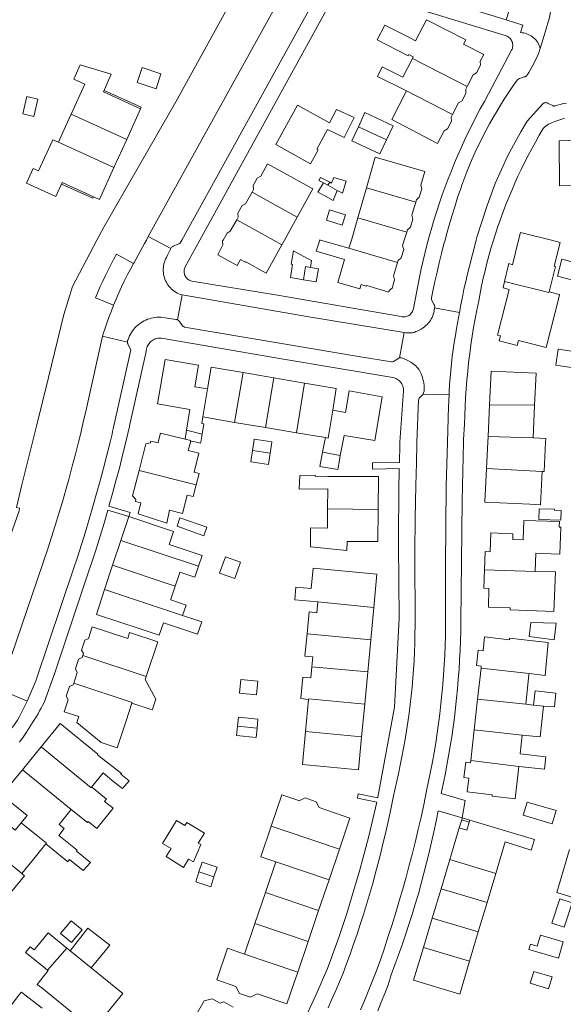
# Model space of a CAD drawing. Header units: metres. Extents: x 89888 to 94270, y 464165 to 468904.
# Tile 116 of 256: x 92497 to 92603, y 465890 to 466083. Entities that reach past the tile are written whole.
import ezdxf

# ---------------------------------------------------------------- set-up
doc = ezdxf.new("R2010")
doc.units = ezdxf.units.M
for name, color, linetype, lineweight in [('B_BEBOUWINGSGRENS_0', 251, 'CONTINUOUS', 13), ('B_LUIFEL_1', 251, 'CONTINUOUS', 13), ('B_OVERBOUWLIJN_LIJN_1', 251, 'CONTINUOUS', 13), ('B_TUSSENMUUR_0', 251, 'CONTINUOUS', 13), ('G_GRENS_ALGEMEEN_0', 251, 'CONTINUOUS', 13), ('T_CULTUURGRENS_0', 251, 'CONTINUOUS', 13), ('V_WEGGRENS_0', 251, 'CONTINUOUS', 13)]:
    doc.layers.add(name, color=color, linetype=linetype, lineweight=lineweight)

# ---------------------------------------------------------------- blocks, each defined once
blk = doc.blocks.new('OGT_BLOK4_ACAD_1_FMEBLOCK4')
at = {"layer": 'B_BEBOUWINGSGRENS_0'}
for p, q in [((-2.5, 1.08), (-3.21, -1.08)), ((3.21, -0.52), (-2.38, 1.08))]:
    blk.add_line(p, q, dxfattribs=at)

msp = doc.modelspace()

# ---------------------------------------------------------------- linework, layer by layer
at = {"layer": 'B_BEBOUWINGSGRENS_0'}
for p, q in [((92524.34, 466072.07), (92520.67, 466073.31)), ((92499.47, 466063.7), (92500.28, 466067.1)), ((92515.15, 466053.74), (92517.65, 466059.24)), ((92564.53, 466049.78), (92562.83, 466043.87)), ((92548.52, 466039.53), (92551.01, 466044.05)), ((92562.83, 466043.87), (92561.58, 466039.53)), ((92548.01, 466038.62), (92548.52, 466039.53)), ((92561.58, 466039.53), (92561.11, 466037.93)), ((92571.94, 466039.53), (92572.4, 466041.1)), ((92594.66, 466041.05), (92594.29, 466039.53)), ((92600.69, 466039.53), (92594.66, 466041.05)), ((92553.56, 466034.21), (92553.79, 466035.52)), ((92602.73, 466035.79), (92601.87, 466032.47)), ((92602.03, 466018.21), (92601.57, 466015.07)), ((92546.4, 466012.6), (92540.42, 466013.62)), ((92552.39, 466011.59), (92546.4, 466012.6)), ((92588.93, 466013.94), (92588.62, 466007.31)), ((92588.62, 466007.31), (92588.32, 466001.13)), ((92597.12, 466000.89), (92597.42, 466007.23)), ((92532.53, 466004.95), (92538.75, 466003.9)), ((92538.75, 466003.9), (92544.78, 466002.88)), ((92544.78, 466002.88), (92550.83, 466001.86)), ((92529.36, 466002.34), (92529.09, 466000.6)), ((92550.83, 466001.86), (92556.5, 466000.91)), ((92566.83, 465986.88), (92566.87, 465993.28)), ((92588.02, 465994.9), (92587.71, 465988.32)), ((92518.05, 465985.47), (92516.51, 465980.79)), ((92598.33, 465987), (92598.25, 465984.92)), ((92528.06, 465985.22), (92527.49, 465983.57)), ((92516.51, 465980.79), (92514.9, 465975.95)), ((92514.9, 465975.95), (92513.33, 465971.2)), ((92565.98, 465967.69), (92566.59, 465974.18)), ((92565.38, 465961.39), (92565.98, 465967.69)), ((92564.79, 465955.09), (92565.38, 465961.39)), ((92596.37, 465962.02), (92601.25, 465961.39)), ((92564.19, 465948.79), (92564.79, 465955.09)), ((92586.95, 465955.82), (92586.27, 465949.79)), ((92553.23, 465949.73), (92552.64, 465943.44)), ((92563.59, 465942.41), (92564.19, 465948.79)), ((92586.27, 465949.79), (92585.6, 465943.76)), ((92597.18, 465948.61), (92595.67, 465948.76)), ((92539.49, 465946.23), (92539.3, 465944.46)), ((92585.6, 465943.76), (92584.94, 465937.78)), ((92595.95, 465929.64), (92595.21, 465927.05)), ((92584.64, 465925.73), (92584.17, 465924.15)), ((92584.64, 465925.73), (92584.76, 465926.12)), ((92582.69, 465924.6), (92580.83, 465918.39)), ((92584.17, 465924.15), (92582.69, 465924.6)), ((92589.83, 465915.7), (92591.68, 465921.87)), ((92557.21, 465914.41), (92559.25, 465920.44)), ((92580.83, 465918.39), (92579.13, 465912.7)), ((92546.79, 465917.95), (92544.76, 465911.96)), ((92555.17, 465908.42), (92557.21, 465914.41)), ((92588.13, 465910.01), (92589.83, 465915.7)), ((92579.13, 465912.7), (92577.4, 465906.95)), ((92544.76, 465911.96), (92542.71, 465905.93)), ((92604.74, 465909.95), (92602.32, 465910.74)), ((92553.13, 465902.4), (92555.17, 465908.42)), ((92586.41, 465904.26), (92588.13, 465910.01)), ((92577.4, 465906.95), (92575.68, 465901.2)), ((92542.71, 465905.93), (92540.68, 465899.93)), ((92505.97, 465901.06), (92502.31, 465904.04)), ((92584.69, 465898.51), (92586.41, 465904.26)), ((92506.59, 465900.56), (92505.97, 465901.06)), ((92510.72, 465897.21), (92514.33, 465901.66)), ((92551.1, 465896.4), (92553.13, 465902.4)), ((92602.06, 465899.11), (92603, 465902.3))]:
    msp.add_line(p, q, dxfattribs=at)
for points in [[(92584.24, 466069.6), (92585.4, 466071.85), (92586.03, 466072.25), (92586.82, 466073.75), (92586.78, 466074.51), (92587.46, 466075.82), (92583.52, 466077.83), (92583.96, 466078.68), (92576.25, 466082.62), (92574.15, 466078.51), (92572.55, 466079.33), (92568.11, 466081.6), (92566.62, 466078.7), (92572.7, 466075.59), (92572.82, 466075.82), (92573.7, 466075.36), (92573.53, 466075.04)], [(92573.53, 466075.04), (92571.67, 466071.4), (92567.63, 466073.41), (92566.68, 466071.5), (92572.36, 466068.72)], [(92517.65, 466059.24), (92520.35, 466065.2), (92513.08, 466068.5), (92514.63, 466071.97), (92508.56, 466073.78), (92507.3, 466071.01), (92509.47, 466070.02), (92506.81, 466064.17)], [(92520.67, 466073.31), (92519.67, 466070.37), (92523.38, 466069.12), (92524.34, 466072.07)], [(92572.36, 466068.72), (92569.48, 466063.1), (92578.45, 466058.46), (92579.71, 466060.9), (92580.39, 466061.28), (92581.17, 466062.78), (92581.09, 466063.55), (92581.38, 466064.11)], [(92581.38, 466064.11), (92582.56, 466066.37), (92583.23, 466066.78), (92584, 466068.27), (92583.96, 466069.05), (92584.24, 466069.6)], [(92500.28, 466067.1), (92498.14, 466067.61), (92497.33, 466064.2), (92499.47, 466063.7)], [(92556.92, 466061.15), (92560.15, 466059.61), (92562.15, 466063.52), (92558.7, 466065.07), (92557.31, 466062.46), (92551.06, 466065.93), (92546.79, 466058.23)], [(92568.46, 466059.16), (92569.73, 466061.9), (92564.22, 466064.46), (92562.95, 466061.72)], [(92506.81, 466064.17), (92505.71, 466061.73), (92504.31, 466058.66)], [(92546.79, 466058.23), (92553.61, 466054.45), (92555.11, 466057.16), (92554.81, 466057.33), (92556.92, 466061.15)], [(92562.95, 466061.72), (92561.67, 466058.97), (92567.18, 466056.42), (92568.46, 466059.16)], [(92504.31, 466058.66), (92503.22, 466059.16), (92500.43, 466053.06), (92499.33, 466053.55), (92498.05, 466050.7), (92503.79, 466048.07), (92505.03, 466050.82), (92511.18, 466048.03), (92512.31, 466047.5), (92515.15, 466053.74)], [(92602.27, 466050.13), (92611.25, 466050.34), (92611.17, 466059.29), (92602.19, 466058.95), (92602.27, 466050.13)], [(92574.17, 466046.98), (92574.3, 466047.43), (92574.86, 466047.96), (92575.35, 466049.57), (92575.17, 466050.3), (92575.98, 466052.96), (92566.26, 466055.77), (92564.53, 466049.78)], [(92551.01, 466044.05), (92554.07, 466049.58), (92545.21, 466054.45), (92543.89, 466052.07), (92543.18, 466051.66), (92542.39, 466050.21), (92542.44, 466049.43), (92542.17, 466048.94)], [(92557.34, 466050.86), (92555.54, 466051.81), (92555.22, 466051.19), (92556.15, 466050.75)], [(92558.83, 466049.22), (92559.83, 466048.7), (92560.58, 466051.05), (92558.18, 466051.8), (92557.73, 466050.66), (92557.34, 466050.86)], [(92542.17, 466048.94), (92540.91, 466046.66), (92540.23, 466046.3), (92539.4, 466044.81), (92539.46, 466044.04), (92539.17, 466043.51)], [(92556.15, 466050.75), (92555.05, 466048.92), (92556.54, 466048.1), (92558.03, 466047.27), (92558.83, 466049.22)], [(92572.4, 466041.1), (92572.54, 466041.55), (92573.15, 466042.07), (92573.63, 466043.66), (92573.42, 466044.44), (92574.17, 466046.98)], [(92557.32, 466045.45), (92556.69, 466043.46), (92559.78, 466042.48), (92560.41, 466044.46), (92557.32, 466045.45)], [(92539.17, 466043.51), (92537.91, 466041.26), (92537.28, 466040.91), (92536.49, 466039.53)], [(92536.49, 466039.53), (92536.41, 466039.4), (92536.46, 466038.63), (92535.49, 466036.64), (92539.25, 466034.55), (92539.91, 466035.73), (92540.87, 466035.2), (92540.92, 466035.29), (92544.94, 466033.07), (92548.01, 466038.62)], [(92555.53, 466039.53), (92555.42, 466039.56), (92555.41, 466039.53)], [(92570.62, 466035.17), (92570.74, 466035.57), (92571.34, 466036.07), (92571.82, 466037.69), (92571.61, 466038.43), (92571.94, 466039.53)], [(92594.29, 466039.53), (92593.12, 466034.73), (92592.4, 466034.93), (92591.54, 466031.42)], [(92600.26, 466029.42), (92601.51, 466034.36), (92601.23, 466034.43), (92602.41, 466039.1), (92600.69, 466039.53)], [(92553.79, 466035.52), (92552.88, 466036.01), (92550.29, 466037.42), (92549.8, 466034.84), (92550.09, 466034.79)], [(92554.7, 466037.36), (92560.23, 466035.77), (92558.93, 466031.27), (92563.26, 466030.02), (92563.5, 466030.86), (92564.55, 466030.55), (92564.59, 466030.66), (92568.88, 466029.36), (92568.96, 466029.66), (92569.55, 466030.16), (92570.04, 466031.79), (92569.82, 466032.53), (92570.62, 466035.17)], [(92601.87, 466032.47), (92607.4, 466031.03), (92608.26, 466034.35), (92602.73, 466035.79)], [(92550.09, 466034.79), (92549.66, 466032.23), (92552.19, 466031.8)], [(92552.19, 466031.8), (92554.73, 466031.38), (92555.16, 466033.94), (92553.56, 466034.21)], [(92591.54, 466031.42), (92591.24, 466030.18), (92592.43, 466029.87), (92590.18, 466020.95), (92590.73, 466020.81), (92590.48, 466019.84)], [(92590.48, 466019.84), (92594.01, 466018.95), (92594.25, 466019.92), (92599.68, 466018.55), (92602.27, 466028.78), (92602.3, 466028.9), (92600.26, 466029.42)], [(92601.57, 466015.07), (92608.01, 466014.12), (92608.47, 466017.26), (92602.03, 466018.21)], [(92533.46, 466010.44), (92530.95, 466010.86), (92531.67, 466015.1), (92525.17, 466016.19), (92523.68, 466007.5), (92529.98, 466006.44), (92529.36, 466002.34)], [(92540.42, 466013.62), (92534.18, 466014.68), (92533.46, 466010.44)], [(92597.42, 466007.23), (92597.72, 466013.52), (92588.93, 466013.94)], [(92557.94, 466006.28), (92558.63, 466010.52), (92552.39, 466011.59)], [(92559.42, 465997.4), (92559.9, 466000), (92560.15, 466001.35), (92566.17, 466000.33), (92567.63, 466008.92), (92561.16, 466010.09), (92560.44, 466005.85), (92557.94, 466006.28)], [(92532.38, 466001.56), (92532.7, 466003.62), (92532.31, 466003.69), (92532.53, 466004.95)], [(92529.09, 466000.6), (92524.26, 466001.81), (92523.81, 466000), (92523.78, 465999.88), (92523.31, 466000), (92522.38, 466000.24), (92522.32, 466000), (92522.29, 465999.9), (92521.41, 465999.67), (92520.09, 465994.5)], [(92530.15, 466000.23), (92531.39, 466000), (92532.11, 465999.86), (92532.13, 466000), (92532.38, 466001.56)], [(92556.5, 466000.91), (92556.33, 466000), (92555.96, 465998.04)], [(92588.32, 466001.13), (92588.27, 466000), (92588.02, 465994.9)], [(92599.58, 466000), (92599.62, 466000.7), (92599.62, 466000.77), (92597.12, 466000.89)], [(92529.69, 465998.37), (92530.1, 466000), (92530.15, 466000.23)], [(92546.06, 466000.06), (92544.33, 466000.32), (92542.6, 466000.58), (92542.52, 466000), (92542.27, 465998.38)], [(92545.73, 465997.85), (92546.05, 466000), (92546.06, 466000.06)], [(92598.88, 465994.28), (92599.31, 465994.28), (92599.58, 466000)], [(92531.23, 465991.65), (92531.8, 465993.9), (92530.83, 465994.15), (92531.78, 465997.84), (92529.69, 465998.37)], [(92542.27, 465998.38), (92541.93, 465996.15), (92543.66, 465995.89), (92545.39, 465995.63), (92545.66, 465997.41), (92545.73, 465997.85)], [(92555.96, 465998.04), (92555.43, 465995.24), (92558.93, 465994.71), (92559.26, 465996.53), (92559.42, 465997.4)], [(92520.09, 465994.5), (92518.81, 465989.51), (92519.46, 465988.79), (92519.36, 465988.41), (92520.44, 465988.13), (92519.9, 465985.98), (92525.51, 465984.21), (92526.04, 465986.7), (92528.56, 465986.06), (92529.49, 465989.67), (92530.65, 465989.37), (92531.23, 465991.65)], [(92566.87, 465993.28), (92559.08, 465993.33), (92558.09, 465993.33), (92556.97, 465993.34), (92554.5, 465993.38), (92554.5, 465993.54), (92551.52, 465993.5), (92551.38, 465990.84), (92556.95, 465990.89), (92556.93, 465986.97)], [(92587.71, 465988.32), (92596.5, 465987.9), (92598.58, 465987.78), (92598.88, 465994.28)], [(92531.71, 465975.76), (92532.43, 465977.87), (92529.45, 465978.85), (92525.94, 465980.02), (92526.79, 465982.58), (92518.05, 465985.47)], [(92553.62, 465983.26), (92553.6, 465979.58), (92560.67, 465978.86), (92560.75, 465980.62), (92566.79, 465980.58), (92566.83, 465986.88)], [(92556.93, 465986.97), (92556.9, 465983.18), (92553.62, 465983.26)], [(92598.25, 465984.92), (92602.56, 465984.76), (92602.63, 465986.67), (92601.28, 465986.72), (92601.29, 465986.89), (92598.33, 465987)], [(92527.49, 465983.57), (92532.76, 465981.73), (92533.33, 465983.38), (92528.06, 465985.22)], [(92595.3, 465984.72), (92595.15, 465980.93), (92593.15, 465980.99), (92593.18, 465982.12), (92588.84, 465982.27), (92588.71, 465978.61), (92587.74, 465978.66), (92587.62, 465975.05)], [(92597.54, 465974.7), (92597.66, 465978.29), (92598.36, 465978.27), (92600.68, 465978.18), (92602.32, 465978.11), (92602.53, 465983.38), (92602.25, 465983.4), (92602.3, 465984.53), (92595.3, 465984.72)], [(92527.15, 465971.89), (92527.95, 465974.31), (92528.05, 465974.6), (92530.98, 465973.64), (92531.71, 465975.76)], [(92536.94, 465977.59), (92535.81, 465974.43), (92538.8, 465973.37), (92539.92, 465976.53), (92536.94, 465977.59)], [(92566.59, 465974.18), (92554.12, 465975.36), (92553.75, 465971.43), (92550.75, 465971.69), (92550.55, 465969.2), (92555.03, 465968.8)], [(92587.62, 465975.05), (92587.5, 465971.45), (92588.49, 465971.41), (92588.38, 465967.77), (92592.64, 465967.62), (92592.63, 465967.21)], [(92592.63, 465967.21), (92601.21, 465966.93), (92601.48, 465974.66), (92597.54, 465974.7)], [(92528.58, 465966.15), (92529.3, 465968.13), (92526.26, 465969.2), (92526.3, 465969.33), (92527.15, 465971.89)], [(92513.33, 465971.2), (92511.73, 465966.34), (92520.46, 465963.45), (92523.97, 465962.31), (92524.82, 465964.67), (92531.5, 465962.45), (92532.32, 465964.92), (92528.58, 465966.15)], [(92555.03, 465968.8), (92554.83, 465966.68), (92553.32, 465966.82), (92552.91, 465962.54)], [(92601.25, 465961.39), (92601.64, 465964.64), (92596.69, 465964.73), (92596.37, 465962.02)], [(92521.46, 465954.23), (92523.73, 465960.97), (92518.2, 465962.8), (92517.86, 465961.6), (92510.92, 465963.89), (92510.16, 465961.61), (92509.47, 465961.31), (92508.82, 465959.37), (92509.19, 465958.67), (92509.08, 465958.32)], [(92552.91, 465962.54), (92552.5, 465958.17), (92554.02, 465958.03), (92553.83, 465956.08)], [(92596.34, 465954.77), (92599.48, 465954.42), (92600.1, 465960.87), (92597.05, 465961.18), (92592.53, 465961.69), (92592.49, 465961.39), (92587.62, 465961.93), (92587.33, 465959.25), (92586.38, 465959.35), (92586.05, 465956.33), (92586.99, 465956.22), (92586.95, 465955.82)], [(92509.08, 465958.32), (92508.95, 465957.92), (92508.25, 465957.62), (92507.61, 465955.68), (92507.97, 465954.97), (92507.29, 465952.91)], [(92553.83, 465956.08), (92553.63, 465953.96), (92552.12, 465954.1), (92551.73, 465949.97), (92551.72, 465949.87), (92553.23, 465949.73)], [(92595.67, 465948.76), (92596.3, 465954.5), (92596.34, 465954.77)], [(92507.29, 465952.91), (92507.18, 465952.57), (92506.48, 465952.27), (92505.84, 465950.33), (92506.21, 465949.63), (92505.45, 465947.32), (92508.3, 465946.38), (92507.9, 465945.18)], [(92518.68, 465948.96), (92522.63, 465947.7), (92522.67, 465947.83), (92523.35, 465949.74), (92521.24, 465953.58), (92521.46, 465954.23)], [(92539.96, 465953.59), (92539.71, 465950.94), (92543.04, 465950.63), (92543.29, 465953.27), (92539.96, 465953.59)], [(92599.15, 465948.43), (92601.28, 465948.24), (92601.56, 465950.93), (92597.51, 465951.37), (92597.18, 465948.61)], [(92507.9, 465945.18), (92512.68, 465941.28), (92515.79, 465940.22), (92517.55, 465945.54), (92518.68, 465948.96)], [(92595, 465942.75), (92598.48, 465942.37), (92599.15, 465948.43)], [(92511.91, 465938.89), (92512, 465939), (92504.64, 465945), (92500.91, 465940.43)], [(92543.13, 465944.07), (92543.31, 465945.84), (92539.49, 465946.23)], [(92539.3, 465944.46), (92539.12, 465942.69), (92542.95, 465942.3), (92543.13, 465944.07)], [(92552.64, 465943.44), (92552.03, 465936.96), (92562.98, 465935.92), (92563.59, 465942.41)], [(92594.32, 465936.6), (92599.35, 465936.05), (92599.62, 465938.51), (92594.59, 465939.07), (92595, 465942.75)], [(92500.91, 465940.43), (92500, 465939.32), (92497.27, 465935.98)], [(92516.82, 465932.27), (92518.11, 465933.81), (92516.5, 465935.08), (92516.62, 465935.22), (92511.91, 465938.89)], [(92584.94, 465937.78), (92584.89, 465937.33), (92583.95, 465937.44), (92583.61, 465934.42), (92584.55, 465934.32), (92584.25, 465931.62), (92589.12, 465931.08), (92589.09, 465930.78)], [(92497.27, 465935.98), (92493.26, 465931.05), (92498.18, 465927.04), (92497.02, 465925.61)], [(92510.78, 465932.57), (92513.03, 465935.34), (92515.21, 465933.52), (92516.82, 465932.27)], [(92589.09, 465930.78), (92593.61, 465930.27), (92594.32, 465936.6)], [(92506.81, 465928.2), (92509.96, 465925.63), (92510.13, 465925.84), (92511.78, 465924.5), (92515.01, 465928.43), (92513.3, 465929.73), (92513.59, 465930.09), (92513.69, 465930.2), (92511.08, 465932.33), (92510.78, 465932.57)], [(92555.29, 465928.56), (92554.69, 465929.71), (92552.56, 465930.44), (92551.38, 465929.89), (92550.89, 465930.05), (92547.98, 465931.04), (92545.91, 465924.96)], [(92595.21, 465927.05), (92600.88, 465925.42), (92601.62, 465928.01), (92595.95, 465929.64)], [(92497.02, 465925.61), (92495.86, 465924.18), (92490.88, 465928.23), (92487.23, 465923.75)], [(92501.83, 465921.46), (92506.12, 465917.97), (92506.23, 465918.1), (92506.47, 465918.4), (92509.13, 465916.24), (92510.55, 465917.82), (92507.8, 465920.04), (92507.95, 465920.21), (92504.38, 465923.1), (92505.39, 465924.47), (92504.42, 465925.27), (92506.81, 465928.2)], [(92559.25, 465920.44), (92561.31, 465926.52), (92555.29, 465928.56)], [(92527.4, 465926.05), (92524.66, 465921.57), (92526.32, 465920.55), (92525.35, 465919.01)], [(92525.35, 465919.01), (92528.77, 465916.86), (92529.73, 465918.49), (92530.69, 465917.96), (92532.15, 465921.35), (92531.61, 465921.61), (92532.84, 465923.56), (92529.4, 465925.66), (92529.03, 465925.08), (92527.4, 465926.05)], [(92591.68, 465921.87), (92596.77, 465920.26), (92597.42, 465922.33), (92584.76, 465926.12)], [(92545.91, 465924.96), (92543.87, 465918.94), (92546.79, 465917.95)], [(92497.12, 465915.68), (92500, 465919.21), (92501.83, 465921.46)], [(92604.27, 465920.35), (92601.79, 465911.93), (92605.35, 465910.88), (92607.83, 465919.3)], [(92534.7, 465915.02), (92535.33, 465916.94), (92532.4, 465917.9), (92531.77, 465915.97)], [(92494.01, 465910.79), (92497.65, 465915.24), (92497.43, 465915.42), (92497.12, 465915.68)], [(92531.77, 465915.97), (92531.15, 465914.04), (92534.08, 465913.09), (92534.7, 465915.02)], [(92602.32, 465910.74), (92600.76, 465905.96), (92603.18, 465905.17), (92604.74, 465909.95)], [(92508.93, 465904.66), (92506.79, 465906.45), (92504.69, 465903.93)], [(92504.69, 465903.93), (92506.82, 465902.15), (92508.93, 465904.66)], [(92514.33, 465901.66), (92510.03, 465905), (92506.59, 465900.56)], [(92502.31, 465904.04), (92500, 465901.27), (92499.55, 465900.72), (92498.77, 465901.34), (92497.88, 465900.24), (92500, 465898.51), (92502.17, 465896.75)], [(92603, 465902.3), (92598.55, 465903.61), (92597.92, 465901.47), (92596.6, 465901.85), (92596.29, 465900.81), (92602.06, 465899.11)], [(92540.68, 465899.93), (92537.37, 465901.06), (92535.26, 465894.85), (92539.01, 465893.58), (92539.71, 465892.22), (92541.84, 465891.5), (92543.17, 465892.12), (92548.95, 465890.2), (92550.3, 465894.14), (92551.1, 465896.4)], [(92575.68, 465901.2), (92573.76, 465894.79), (92582.77, 465892.09), (92584.69, 465898.51)], [(92502.17, 465896.75), (92502.26, 465896.68), (92500.12, 465893.97), (92501.03, 465893.34), (92503.53, 465891.3), (92507.84, 465887.8), (92511.11, 465885.14), (92511.47, 465885.59), (92516.86, 465892.21), (92510.72, 465897.21)], [(92597.27, 465896.53), (92596.57, 465894.24), (92600.16, 465893.15), (92600.86, 465895.44), (92597.27, 465896.53)], [(92501.09, 465889.35), (92500, 465890.2), (92497.74, 465891.96), (92497.05, 465892.49), (92496.52, 465891.8), (92492.76, 465886.96), (92490.41, 465883.82), (92494.48, 465880.77), (92496.79, 465883.83), (92496.84, 465883.89), (92500, 465887.95)], [(92538.49, 465889.53), (92536.66, 465890.58), (92535.94, 465890.34), (92534.33, 465891.18), (92532.78, 465890.77), (92530.77, 465887.23), (92530.97, 465886.61), (92534.1, 465884.86), (92534.06, 465884.8)]]:
    msp.add_lwpolyline(points, dxfattribs=at)
at = {"layer": 'B_LUIFEL_1'}
for q in [(92582.69, 465924.6), (92584.64, 465925.73)]:
    msp.add_line((92583.16, 465926.18), q, dxfattribs=at)
at = {"layer": 'B_OVERBOUWLIJN_LIJN_1'}
for points in [[(92513.22, 466068.81), (92520.49, 466065.51), (92520.35, 466065.2)], [(92511.18, 466048.03), (92511.05, 466047.74), (92504.88, 466050.48)]]:
    msp.add_lwpolyline(points, dxfattribs=at)
at = {"layer": 'B_TUSSENMUUR_0'}
for p, q in [((92584.24, 466069.6), (92573.53, 466075.04)), ((92581.38, 466064.11), (92572.36, 466068.72)), ((92506.81, 466064.17), (92517.65, 466059.24)), ((92562.95, 466061.72), (92568.46, 466059.16)), ((92515.15, 466053.74), (92504.31, 466058.66)), ((92557, 466050.26), (92557.34, 466050.86)), ((92542.17, 466048.94), (92551.01, 466044.05)), ((92556.15, 466050.75), (92557, 466050.26)), ((92557, 466050.26), (92558.83, 466049.22)), ((92564.53, 466049.78), (92574.17, 466046.98)), ((92546.37, 466039.53), (92539.17, 466043.51)), ((92562.83, 466043.87), (92572.4, 466041.1)), ((92548.01, 466038.62), (92546.37, 466039.53)), ((92561.11, 466037.93), (92570.62, 466035.17)), ((92540.42, 466013.62), (92538.75, 466003.9)), ((92544.78, 466002.88), (92546.4, 466012.6)), ((92550.83, 466001.86), (92552.39, 466011.59)), ((92588.62, 466007.31), (92597.42, 466007.23)), ((92532.38, 466001.56), (92529.36, 466002.34)), ((92542.27, 465998.38), (92545.73, 465997.85)), ((92555.96, 465998.04), (92559.42, 465997.4)), ((92520.09, 465994.5), (92531.23, 465991.65)), ((92588.02, 465994.9), (92598.88, 465994.28)), ((92556.93, 465986.97), (92566.83, 465986.88)), ((92516.51, 465980.79), (92531.71, 465975.76)), ((92514.9, 465975.95), (92527.15, 465971.89)), ((92587.62, 465975.05), (92597.54, 465974.7)), ((92513.33, 465971.2), (92528.58, 465966.15)), ((92555.03, 465968.8), (92565.98, 465967.69)), ((92552.91, 465962.54), (92565.38, 465961.39)), ((92509.08, 465958.32), (92521.46, 465954.23)), ((92553.83, 465956.08), (92564.79, 465955.09)), ((92586.95, 465955.82), (92596.34, 465954.77)), ((92586.27, 465949.79), (92595.67, 465948.76)), ((92597.18, 465948.61), (92599.15, 465948.43)), ((92539.3, 465944.46), (92543.13, 465944.07)), ((92552.64, 465943.44), (92563.59, 465942.41)), ((92585.6, 465943.76), (92595, 465942.75)), ((92584.94, 465937.78), (92594.32, 465936.6)), ((92487.23, 465923.75), (92497.12, 465915.68)), ((92589.83, 465915.7), (92580.83, 465918.39)), ((92557.21, 465914.41), (92546.79, 465917.95)), ((92531.77, 465915.97), (92534.7, 465915.02)), ((92579.13, 465912.7), (92588.13, 465910.01)), ((92544.76, 465911.96), (92555.17, 465908.42)), ((92577.4, 465906.95), (92586.41, 465904.26)), ((92542.71, 465905.93), (92553.13, 465902.4)), ((92502.17, 465896.75), (92505.97, 465901.06)), ((92575.68, 465901.2), (92584.69, 465898.51)), ((92506.59, 465900.56), (92510.72, 465897.21)), ((92540.68, 465899.93), (92551.1, 465896.4))]:
    msp.add_line(p, q, dxfattribs=at)
for points in [[(92552.19, 466031.8), (92552.6, 466034.37), (92553.56, 466034.21)], [(92591.54, 466031.42), (92600.23, 466029.28), (92600.26, 466029.42)], [(92533.46, 466010.44), (92532.8, 466006.53), (92532.53, 466004.95)], [(92556.5, 466000.91), (92557.05, 466000.81), (92557.94, 466006.28)], [(92588.32, 466001.13), (92597.12, 466000.84), (92597.12, 466000.89)], [(92529.09, 466000.6), (92530.18, 466000.33), (92530.15, 466000.23)], [(92507.29, 465952.91), (92518.74, 465949.13), (92518.68, 465948.96)], [(92553.23, 465949.73), (92553.24, 465949.83), (92564.19, 465948.79)], [(92500.91, 465940.43), (92510.68, 465932.46), (92510.78, 465932.57)], [(92497.27, 465935.98), (92500, 465933.75), (92506.81, 465928.2)], [(92497.02, 465925.61), (92500, 465923.18), (92501.94, 465921.6), (92501.83, 465921.46)], [(92545.91, 465924.96), (92548.83, 465923.97), (92559.25, 465920.44)]]:
    msp.add_lwpolyline(points, dxfattribs=at)
at = {"layer": 'G_GRENS_ALGEMEEN_0'}
msp.add_lwpolyline([(92584.76, 465926.12), (92583.27, 465926.56), (92583.16, 465926.18)], dxfattribs=at)
at = {"layer": 'T_CULTUURGRENS_0'}
for points in [[(92548.62, 466105.43), (92527.25, 466066.57), (92513.18, 466042.09), (92511.82, 466039.53)], [(92511.82, 466039.53), (92507.02, 466030.46), (92505.37, 466025.02), (92502.34, 466012.65), (92500, 466003.16), (92499.22, 466000), (92497.17, 465991.69)], [(92497.17, 465991.69), (92496.09, 465987.27), (92496.7, 465987.11), (92496.65, 465986.61), (92484.4, 465951.99)]]:
    msp.add_lwpolyline(points, dxfattribs=at)
at = {"layer": 'V_WEGGRENS_0'}
for p, q in [((92550.12, 466091.28), (92521.87, 466040.22)), ((92593.7, 466088.3), (92591.87, 466082.58)), ((92521.87, 466040.22), (92521.49, 466039.53)), ((92521.87, 466040.22), (92523.19, 466039.53)), ((92523.19, 466039.53), (92526.3, 466037.91)), ((92528.48, 466028.82), (92527.6, 466023.93)), ((92577.86, 466026.3), (92582.75, 466025.38)), ((92517.79, 466019.57), (92512.94, 466020.75)), ((92571.88, 466021.44), (92571.02, 466016.5)), ((92580.68, 466009.3), (92575.55, 466009.32)), ((92513.95, 465986.71), (92518.05, 465985.47)), ((92492.81, 465951.63), (92498.18, 465949.38)), ((92566.74, 465930.5), (92562.93, 465931.26))]:
    msp.add_line(p, q, dxfattribs=at)
for points in [[(92591.87, 466082.58), (92561.6, 466091.89)], [(92601.57, 466089.87), (92600.88, 466086.14), (92600.31, 466083.04), (92599.47, 466080.22), (92598.51, 466077.03)], [(92531.98, 466039.53), (92558.55, 466087.94)], [(92561.29, 466088.87), (92591.67, 466079.56), (92591.87, 466079.49), (92592.06, 466079.4), (92592.24, 466079.29), (92592.4, 466079.17), (92592.56, 466079.03), (92592.7, 466078.87), (92592.82, 466078.7), (92592.92, 466078.51), (92593.01, 466078.32), (92593.07, 466078.12), (92593.11, 466077.91), (92593.13, 466077.71), (92593.13, 466077.5), (92593.11, 466077.29), (92593.07, 466077.08), (92593, 466076.88), (92592.91, 466076.69)], [(92554.84, 466087.4), (92528.43, 466039.53)], [(92591.87, 466082.58), (92595.11, 466081.54), (92594.67, 466080.12), (92594.98, 466080.1), (92595.28, 466080.05), (92595.59, 466079.98), (92595.88, 466079.89), (92596.17, 466079.77), (92596.45, 466079.64), (92596.72, 466079.48), (92596.98, 466079.3), (92597.22, 466079.11), (92597.44, 466078.9), (92597.65, 466078.67), (92597.85, 466078.42), (92598.02, 466078.17), (92598.17, 466077.9), (92598.31, 466077.62), (92598.42, 466077.33), (92598.51, 466077.03)], [(92592.91, 466076.69), (92588.41, 466068.11), (92587.59, 466066.66), (92586.79, 466065.19), (92586.01, 466063.71), (92585.25, 466062.22), (92584.51, 466060.72), (92583.79, 466059.21), (92583.1, 466057.7), (92582.42, 466056.17), (92581.77, 466054.63), (92581.14, 466053.08), (92580.53, 466051.53), (92579.94, 466049.96), (92579.37, 466048.39), (92578.82, 466046.81), (92578.3, 466045.22), (92577.8, 466043.63), (92577.32, 466042.03), (92576.86, 466040.42), (92576.62, 466039.53)], [(92598.51, 466077.03), (92598.38, 466076.61), (92598.3, 466076.34), (92598.11, 466075.82)], [(92598.11, 466075.82), (92597.26, 466074.05), (92596.32, 466072.33), (92596.02, 466071.93), (92595.96, 466071.82), (92595.87, 466071.71), (92595.77, 466071.62), (92595.66, 466071.54), (92595.54, 466071.49), (92595.4, 466071.46), (92594.44, 466071.16), (92594.25, 466071.04), (92594.08, 466070.89)], [(92594.08, 466070.89), (92593.83, 466070.56), (92593.03, 466069.42), (92592.25, 466068.26), (92591.49, 466067.09), (92590.74, 466065.9), (92590.02, 466064.71), (92589.31, 466063.5), (92588.62, 466062.28), (92587.96, 466061.05), (92587.31, 466059.81), (92586.68, 466058.56), (92586.07, 466057.3), (92585.49, 466056.03), (92585.19, 466055.4), (92584.14, 466052.86), (92583.19, 466050.29), (92582.96, 466049.64), (92582.37, 466047.85), (92581.79, 466046.05), (92581.24, 466044.24), (92580.7, 466042.43), (92580.19, 466040.61), (92579.9, 466039.53)], [(92599.52, 466066.42), (92599.4, 466066.4), (92599.29, 466066.37), (92599.19, 466066.32), (92599.09, 466066.25), (92599, 466066.17), (92595.98, 466062.8), (92594.74, 466060.74), (92592.18, 466056.06), (92589.7, 466050.62), (92588.15, 466046.33), (92586.08, 466039.92), (92585.98, 466039.53)], [(92601.17, 466065.75), (92601.12, 466065.76), (92601.07, 466065.77), (92601.03, 466065.78), (92600.99, 466065.81), (92600.95, 466065.84), (92600.06, 466066.25), (92599.97, 466066.32), (92599.86, 466066.37), (92599.75, 466066.4), (92599.63, 466066.42), (92599.52, 466066.42)], [(92603.64, 466066.34), (92603.03, 466066.22), (92602.43, 466066.08), (92601.83, 466065.92), (92601.4, 466065.81), (92601.36, 466065.78), (92601.31, 466065.77), (92601.26, 466065.76), (92601.22, 466065.75), (92601.17, 466065.75)], [(92589.38, 466039.53), (92589.77, 466040.79), (92590.25, 466042.22), (92590.74, 466043.65), (92591.26, 466045.06), (92591.8, 466046.47), (92592.36, 466047.86), (92592.94, 466049.25), (92593.54, 466050.64), (92594.17, 466052.01), (92594.81, 466053.37), (92595.47, 466054.72), (92596.16, 466056.06), (92596.86, 466057.4), (92597.59, 466058.72), (92598.33, 466060.03), (92599.09, 466061.33), (92599.14, 466061.4), (92599.37, 466061.62), (92599.62, 466061.83), (92599.88, 466062.03), (92600.15, 466062.2), (92600.44, 466062.36), (92600.73, 466062.49), (92601.04, 466062.61), (92601.35, 466062.71)], [(92601.35, 466062.71), (92602.77, 466063.21), (92603.24, 466063.4)], [(92521.49, 466039.53), (92521.13, 466038.89), (92519.02, 466035.05), (92518.98, 466034.97)], [(92528.43, 466039.53), (92528.05, 466038.85), (92526.88, 466038.43), (92526.75, 466038.38), (92526.64, 466038.31), (92526.53, 466038.23), (92526.44, 466038.13), (92526.36, 466038.02), (92526.3, 466037.91)], [(92529.05, 466032.56), (92528.97, 466032.75), (92528.92, 466032.94), (92528.88, 466033.13), (92528.87, 466033.33), (92528.87, 466033.53), (92528.9, 466033.72), (92528.95, 466033.91), (92529.01, 466034.1), (92529.1, 466034.28), (92531.98, 466039.53)], [(92576.62, 466039.53), (92576.42, 466038.81), (92576.01, 466037.19)], [(92579.9, 466039.53), (92579.69, 466038.78), (92579.22, 466036.95), (92578.76, 466035.12), (92578.33, 466033.28), (92577.92, 466031.43), (92577.53, 466029.58), (92577.27, 466028.23), (92577.24, 466028.14), (92577.23, 466028.04), (92577.24, 466027.94), (92577.26, 466027.84), (92577.3, 466027.75), (92577.76, 466026.9), (92577.82, 466026.79), (92577.86, 466026.67), (92577.88, 466026.55), (92577.88, 466026.43), (92577.86, 466026.3)], [(92579.15, 465931.29), (92579.55, 465933.14), (92579.93, 465934.99), (92580.28, 465936.84), (92580.61, 465938.71), (92580.93, 465940.57), (92581.21, 465942.43), (92581.48, 465944.3), (92581.73, 465946.18), (92581.96, 465948.05), (92582.16, 465949.93), (92582.34, 465951.81), (92582.5, 465953.69), (92582.64, 465955.58), (92582.76, 465957.46), (92582.85, 465959.35), (92582.92, 465961.24), (92582.98, 465963.12), (92583.01, 465965.01), (92583.15, 465976.64), (92583.26, 465988.58), (92583.53, 466000), (92583.54, 466000.52), (92583.7, 466003.52), (92583.75, 466005.25), (92583.82, 466006.98), (92583.91, 466008.71), (92584.03, 466010.43), (92584.17, 466012.16), (92584.33, 466013.88), (92584.52, 466015.6), (92584.73, 466017.32), (92584.96, 466019.03), (92585.21, 466020.74), (92585.49, 466022.45), (92585.79, 466024.15), (92586.11, 466025.85), (92586.48, 466027.65), (92586.76, 466029.13), (92587.06, 466030.61), (92587.38, 466032.08), (92587.72, 466033.55), (92588.09, 466035.01), (92588.48, 466036.46), (92588.89, 466037.91), (92589.32, 466039.36), (92589.38, 466039.53)], [(92585.98, 466039.53), (92584.67, 466034.41), (92584.29, 466032.92), (92583.94, 466031.42), (92583.61, 466029.92), (92583.3, 466028.41), (92583.01, 466026.9), (92582.75, 466025.38)], [(92526.3, 466037.91), (92525.65, 466036.62), (92525.4, 466036.13), (92525.25, 466035.83), (92525.12, 466035.51), (92525.01, 466035.2), (92524.93, 466034.87), (92524.86, 466034.54), (92524.82, 466034.21), (92524.79, 466033.87), (92524.79, 466033.53), (92524.82, 466033.2), (92524.86, 466032.86), (92524.93, 466032.53), (92525.01, 466032.21), (92525.12, 466031.89), (92525.26, 466031.58), (92525.4, 466031.28), (92525.58, 466030.99), (92525.76, 466030.71), (92525.97, 466030.45), (92526.2, 466030.19), (92526.44, 466029.96), (92526.69, 466029.74), (92526.96, 466029.54), (92527.24, 466029.35), (92527.54, 466029.19), (92527.84, 466029.04), (92528.15, 466028.92), (92528.48, 466028.82)], [(92518.98, 466034.97), (92515.66, 466036.82), (92515.09, 466035.77), (92514.53, 466034.72), (92514, 466033.66), (92513.48, 466032.6), (92512.97, 466031.52), (92512.49, 466030.44), (92512.01, 466029.35), (92511.56, 466028.25), (92515.09, 466026.83)], [(92576.01, 466037.19), (92575.62, 466035.57), (92575.25, 466033.93), (92574.91, 466032.3), (92573.71, 466026.14), (92573.67, 466025.94), (92573.6, 466025.74), (92573.52, 466025.56), (92573.42, 466025.39), (92573.3, 466025.22), (92573.16, 466025.08), (92573.01, 466024.94), (92572.85, 466024.82)], [(92518.98, 466034.97), (92518.36, 466033.84), (92517.76, 466032.69), (92517.18, 466031.54), (92516.63, 466030.38), (92516.09, 466029.2), (92515.58, 466028.02), (92515.09, 466026.83)], [(92572.85, 466024.82), (92572.67, 466024.72), (92572.48, 466024.65), (92572.29, 466024.59), (92572.09, 466024.55), (92571.89, 466024.53), (92571.69, 466024.53), (92571.49, 466024.56), (92571.29, 466024.6), (92547.11, 466028.77), (92530.4, 466031.5), (92530.21, 466031.55), (92530.02, 466031.62), (92529.84, 466031.71), (92529.68, 466031.81), (92529.52, 466031.93), (92529.38, 466032.07), (92529.25, 466032.22), (92529.14, 466032.39), (92529.05, 466032.56)], [(92528.48, 466028.82), (92553.24, 466024.55), (92571.88, 466021.44)], [(92515.09, 466026.83), (92514.65, 466025.71), (92514.22, 466024.59), (92513.82, 466023.46), (92513.43, 466022.32), (92513.07, 466021.18), (92512.94, 466020.75)], [(92571.88, 466021.44), (92572.21, 466021.4), (92572.54, 466021.38), (92572.86, 466021.38), (92573.19, 466021.39), (92573.52, 466021.43), (92573.84, 466021.49), (92574.21, 466021.64), (92574.48, 466021.72), (92574.74, 466021.83), (92574.99, 466021.96), (92575.24, 466022.1), (92575.46, 466022.27), (92575.89, 466022.6), (92576.15, 466022.81), (92576.4, 466023.04), (92576.63, 466023.29), (92576.85, 466023.56), (92577.04, 466023.83), (92577.22, 466024.12), (92577.37, 466024.43), (92577.5, 466024.74), (92577.61, 466025.06), (92577.7, 466025.39), (92577.76, 466025.72), (92577.86, 466026.3)], [(92527.6, 466023.93), (92527.43, 466023.99), (92527.25, 466024.02), (92524.31, 466024.47), (92523.93, 466024.47), (92523.56, 466024.45), (92523.18, 466024.41), (92522.81, 466024.35), (92522.45, 466024.27), (92522.09, 466024.17), (92521.73, 466024.05), (92521.38, 466023.9), (92521.04, 466023.74), (92520.71, 466023.55), (92520.4, 466023.35), (92520.09, 466023.13), (92519.8, 466022.9), (92519.52, 466022.64), (92519.26, 466022.37), (92519.02, 466022.09), (92518.79, 466021.79), (92518.58, 466021.48), (92518.38, 466021.15), (92518.21, 466020.82), (92518.05, 466020.48), (92518, 466020.32), (92517.86, 466019.96), (92517.83, 466019.89), (92517.82, 466019.81), (92517.8, 466019.73), (92517.79, 466019.65), (92517.79, 466019.57)], [(92570.66, 466016.33), (92569.84, 466015.83), (92569.62, 466015.76), (92569.4, 466015.73), (92562.95, 466016.8), (92558.72, 466017.48), (92528.98, 466022.54), (92528.88, 466022.55), (92528.79, 466022.59), (92528.7, 466022.63), (92528.62, 466022.69), (92528.55, 466022.77), (92527.95, 466023.62), (92527.79, 466023.8), (92527.6, 466023.93)], [(92582.75, 466025.38), (92582.17, 466022.28), (92581.92, 466020.91), (92581.7, 466019.54), (92581.49, 466018.16), (92581.31, 466016.78), (92581.15, 466015.4), (92581.01, 466014.01), (92580.89, 466012.62), (92580.79, 466011.24), (92580.71, 466009.85), (92580.68, 466009.3)], [(92512.94, 466020.75), (92509.97, 466007.55), (92509.64, 466006.04), (92509.29, 466004.52), (92508.94, 466003.01), (92508.58, 466001.51), (92508.21, 466000), (92507.62, 465997.66), (92507.01, 465995.33), (92506.38, 465993), (92505.74, 465990.68), (92505.07, 465988.37), (92504.38, 465986.06), (92503.67, 465983.75), (92502.95, 465981.46), (92502.2, 465979.16), (92501.43, 465976.88), (92500, 465972.65), (92493.26, 465952.77), (92492.8, 465951.72), (92492.81, 465951.63)], [(92514.17, 465987.48), (92514.87, 465989.97), (92515.55, 465992.47), (92516.21, 465994.97), (92516.84, 465997.48), (92517.46, 466000), (92517.62, 466000.69), (92517.78, 466001.38), (92517.94, 466002.07), (92518.1, 466002.76), (92518.26, 466003.45), (92521.44, 466017.74), (92521.46, 466017.99), (92521.5, 466018.23), (92521.56, 466018.47), (92521.65, 466018.71), (92521.75, 466018.93), (92521.88, 466019.15), (92522.02, 466019.35), (92522.19, 466019.53), (92522.37, 466019.71), (92522.57, 466019.86), (92522.77, 466019.99), (92522.99, 466020.11), (92523.23, 466020.2), (92523.46, 466020.28), (92523.71, 466020.33), (92523.95, 466020.35), (92524.2, 466020.36), (92524.45, 466020.34)], [(92524.45, 466020.34), (92547.9, 466016.34), (92569.69, 466012.66)], [(92498.18, 465949.38), (92499.93, 465953.5), (92500, 465953.72), (92507.18, 465975.08), (92508, 465977.54), (92508.79, 465980.01), (92509.56, 465982.49), (92510.31, 465984.97), (92511.04, 465987.47), (92511.75, 465989.96), (92512.44, 465992.46), (92513.11, 465994.97), (92513.76, 465997.48), (92514.39, 466000), (92514.52, 466000.53), (92514.65, 466001.06), (92514.78, 466001.59), (92514.9, 466002.12), (92515.03, 466002.65), (92518.44, 466018.07), (92517.9, 466019.19), (92517.86, 466019.26), (92517.84, 466019.34), (92517.82, 466019.41), (92517.8, 466019.49), (92517.79, 466019.57)], [(92571.02, 466016.5), (92570.83, 466016.43), (92570.66, 466016.33)], [(92575.55, 466009.32), (92575.71, 466009.64), (92575.82, 466009.99), (92575.84, 466010.75), (92575.8, 466011.14), (92575.75, 466011.53), (92575.68, 466011.92), (92575.59, 466012.3), (92575.48, 466012.68), (92575.35, 466013.05), (92575.21, 466013.41), (92575.04, 466013.77), (92574.83, 466014.2), (92574.62, 466014.45), (92574.41, 466014.69), (92574.18, 466014.92), (92573.93, 466015.13), (92573.67, 466015.33), (92573.23, 466015.66), (92572.52, 466016.05), (92571.78, 466016.36), (92571.37, 466016.49), (92571.2, 466016.51), (92571.02, 466016.5)], [(92569.69, 466012.66), (92569.93, 466012.61), (92570.16, 466012.53), (92570.38, 466012.43), (92570.6, 466012.31), (92570.79, 466012.17), (92570.98, 466012.02), (92571.15, 466011.84), (92571.3, 466011.65), (92571.43, 466011.44), (92571.54, 466011.23), (92571.63, 466011), (92571.7, 466010.77), (92571.75, 466010.53), (92571.77, 466010.28), (92571.76, 466010.04), (92571.09, 466000), (92571.05, 465999.41), (92570.97, 465996.03)], [(92575.55, 466009.32), (92574.87, 466008.63), (92574.77, 466008.43), (92574.69, 466008.22), (92574.38, 466000), (92574.37, 465999.71), (92574.3, 465996), (92574.18, 465991.54), (92574.06, 465985.07), (92574, 465978.59), (92574, 465978.49), (92574.04, 465964.16), (92574.02, 465962.44), (92573.98, 465960.72), (92573.92, 465959), (92573.84, 465957.28), (92573.73, 465955.57), (92573.6, 465953.85), (92573.46, 465952.14), (92573.28, 465950.42), (92573.09, 465948.71), (92572.88, 465947.01), (92572.64, 465945.3), (92572.38, 465943.6), (92572.11, 465941.9), (92571.81, 465940.21), (92571.48, 465938.52), (92571.14, 465936.83), (92570.77, 465935.15), (92569.85, 465930.87), (92569.17, 465927.61), (92568.23, 465923.47), (92567.76, 465921.47), (92567.28, 465919.48), (92566.77, 465917.5), (92566.25, 465915.52), (92565.71, 465913.55), (92565.14, 465911.59), (92564.56, 465909.62), (92563.96, 465907.67), (92563.33, 465905.72), (92562.69, 465903.78), (92562.02, 465901.84), (92561.34, 465899.91), (92560.64, 465897.99), (92559.95, 465896.19), (92559.25, 465894.47), (92558.53, 465892.77), (92557.79, 465891.07), (92557.03, 465889.38)], [(92580.68, 466009.3), (92580.61, 466006.97), (92580.4, 466000), (92580.15, 465991.45), (92579.97, 465975.93), (92579.98, 465962.17), (92579.92, 465960.26), (92579.84, 465958.35), (92579.74, 465956.45), (92579.61, 465954.54), (92579.46, 465952.63), (92579.29, 465950.73), (92579.09, 465948.83), (92578.87, 465946.93), (92578.62, 465945.03), (92578.36, 465943.14), (92578.07, 465941.25), (92577.75, 465939.36), (92577.42, 465937.48), (92577.06, 465935.6), (92576.68, 465933.73), (92576.27, 465931.86), (92575.73, 465929.09), (92575.21, 465926.72), (92574.66, 465924.37), (92574.1, 465922.01), (92573.51, 465919.67), (92572.9, 465917.32), (92572.27, 465914.99), (92571.62, 465912.66), (92570.94, 465910.33), (92570.25, 465908.02), (92569.53, 465905.7), (92568.8, 465903.4), (92568.04, 465901.1), (92567.26, 465898.81), (92566.46, 465896.53), (92565.36, 465893.91), (92564.72, 465892.27), (92564.06, 465890.64), (92563.38, 465889.01)], [(92570.97, 465996.03), (92565.74, 465995.97), (92565.73, 465994.72), (92570.95, 465994.88)], [(92570.95, 465994.88), (92570.85, 465990.53), (92570.79, 465981.65), (92570.77, 465979.95), (92570.94, 465965.61), (92570, 465948.23), (92566.75, 465930.58), (92566.74, 465930.5)], [(92518.05, 465985.47), (92518.32, 465986.28), (92514.17, 465987.48)], [(92496.67, 465941.35), (92497.37, 465942.34), (92498.06, 465943.33), (92498.73, 465944.34), (92499.37, 465945.37), (92500, 465946.4), (92500.31, 465946.93), (92500.62, 465947.47), (92500.92, 465948), (92501.21, 465948.54), (92501.51, 465949.09), (92503.54, 465954.69), (92510, 465974.07), (92510.84, 465976.58), (92511.65, 465979.1), (92512.44, 465981.63), (92513.21, 465984.17), (92513.95, 465986.71)], [(92493.68, 465942.29), (92494.01, 465942.7), (92494.35, 465943.11), (92494.65, 465943.49), (92494.96, 465943.87), (92495.26, 465944.25), (92495.55, 465944.64), (92495.83, 465945.04), (92496.28, 465945.69), (92496.7, 465946.35), (92498.18, 465949.38)], [(92566.56, 465929.64), (92566.06, 465927.42), (92565.54, 465925.2), (92564.99, 465922.99), (92564.43, 465920.78), (92563.84, 465918.58), (92563.24, 465916.39), (92562.61, 465914.2), (92561.96, 465912.01), (92561.3, 465909.83), (92560.61, 465907.66), (92559.9, 465905.5), (92559.17, 465903.34), (92558.43, 465901.19), (92557.66, 465899.04), (92557.59, 465898.86), (92556.89, 465897.11), (92556.16, 465895.37), (92555.41, 465893.63), (92554.65, 465891.91), (92553.86, 465890.19), (92553.05, 465888.48)], [(92562.93, 465931.26), (92562.78, 465930.42), (92566.56, 465929.64)], [(92578.54, 465927.94), (92583.23, 465926.57), (92583.85, 465929.94), (92579.15, 465931.29)], [(92566.73, 465888.83), (92567.44, 465890.52), (92568.12, 465892.21), (92568.78, 465893.92), (92569.35, 465895.84), (92570.1, 465897.8), (92570.82, 465899.76), (92571.52, 465901.73), (92572.19, 465903.71), (92572.85, 465905.69), (92573.48, 465907.68), (92574.09, 465909.68), (92574.68, 465911.69), (92575.24, 465913.7), (92575.78, 465915.72), (92576.3, 465917.74), (92576.79, 465919.77), (92577.27, 465921.81), (92577.72, 465923.85), (92578.14, 465925.89), (92578.54, 465927.94)]]:
    msp.add_lwpolyline(points, dxfattribs=at)

# ---------------------------------------------------------------- block references
at = {"layer": 'B_BEBOUWINGSGRENS_0'}
msp.add_blockref('OGT_BLOK4_ACAD_1_FMEBLOCK4', (92557.91, 466038.45), dxfattribs=at)

doc.saveas('drawing.dxf')
